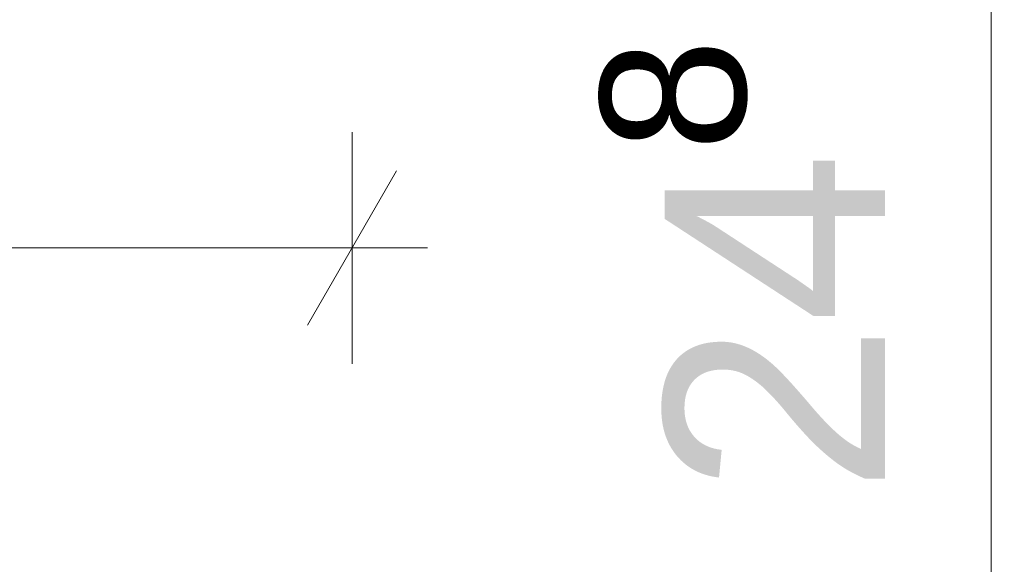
# Model space of a CAD drawing. Header units: metres. Extents: x -3.5 to 65.3, y -10.9 to 16.7.
# Tile 170 of 225: x 43.4847 to 43.6633, y 4.0776 to 4.1764. Entities that reach past the tile are written whole.
import ezdxf

# ---------------------------------------------------------------- set-up
doc = ezdxf.new("R2010")
doc.units = ezdxf.units.M
doc.header["$MEASUREMENT"] = 0
doc.linetypes.add('Wipeout_Contour', pattern=[1, 0, -1])
doc.layers.add('102 - Bemaßung_ Beschriftung.Detail_ Ausschnitt', color=7, linetype='Continuous')
doc.layers.add('Neubau_650 - Abdeckung.Fußboden Aufbau', color=7, linetype='Continuous')
doc.styles.add('ERSTELLTER_STIL_1', font='txt')
doc.dimstyles.new('ERSTELLTER_STIL__1', dxfattribs={"dimtxt": 0.04, "dimasz": 0.02128, "dimexe": 0.18, "dimexo": 0.0625, "dimgap": 0, "dimtad": 1, "dimtih": 1, "dimtoh": 1, "dimzin": 0, "dimdsep": 46, "dimtxsty": 'ERSTELLTER_STIL_1', "dimblk": 'ARROWHEAD_2', "dimblk1": 'ARROWHEAD_2', "dimblk2": 'ARROWHEAD_2', "dimcen": 0.09, "dimse1": 1, "dimse2": 1, "dimclrd": 7, "dimclre": 7, "dimclrt": 7, "dimazin": 0, "dimtfac": 1, "dimtdec": 4, "dimtmove": 0, "dimatfit": 3, "dimfxl": 1, "dimtolj": 1, "dimtzin": 0, "dimarcsym": 0})
doc.dimstyles.new('ERSTELLTER_STIL__3', dxfattribs={"dimtxt": 0.04, "dimasz": 0.02128, "dimexe": 0.18, "dimexo": 0.0625, "dimgap": 0, "dimtad": 1, "dimzin": 0, "dimdsep": 46, "dimtxsty": 'ERSTELLTER_STIL_1', "dimblk": 'ARROWHEAD_2', "dimblk1": 'ARROWHEAD_2', "dimblk2": 'ARROWHEAD_2', "dimcen": 0.09, "dimse1": 1, "dimse2": 1, "dimclrd": 7, "dimclre": 7, "dimclrt": 7, "dimazin": 0, "dimtfac": 1, "dimtdec": 4, "dimtmove": 0, "dimatfit": 3, "dimfxl": 1, "dimtolj": 1, "dimtzin": 0, "dimarcsym": 0})
doc.dimstyles.new('ERSTELLTER_STIL__4', dxfattribs={"dimtxt": 0.04, "dimasz": 0.02128, "dimexe": 0.18, "dimexo": 0.0625, "dimgap": 0, "dimtad": 1, "dimzin": 0, "dimdsep": 46, "dimtxsty": 'ERSTELLTER_STIL_1', "dimblk": 'ARROWHEAD_2', "dimblk1": 'ARROWHEAD_2', "dimblk2": 'ARROWHEAD_2', "dimcen": 0.09, "dimse1": 1, "dimse2": 1, "dimclrd": 7, "dimclre": 7, "dimclrt": 7, "dimazin": 0, "dimtfac": 1, "dimtdec": 4, "dimtmove": 2, "dimatfit": 3, "dimfxl": 1, "dimtolj": 1, "dimtzin": 0, "dimarcsym": 0})
doc.dimstyles.new('ERSTELLTER_STIL__6', dxfattribs={"dimtxt": 0.04, "dimasz": 0.02128, "dimexe": 0.18, "dimexo": 0.0625, "dimgap": 0, "dimtad": 1, "dimzin": 0, "dimdsep": 46, "dimtxsty": 'ERSTELLTER_STIL_1', "dimblk": 'ARROWHEAD_2', "dimblk1": 'ARROWHEAD_2', "dimblk2": 'ARROWHEAD_2', "dimcen": 0.09, "dimclrd": 7, "dimclre": 7, "dimclrt": 7, "dimazin": 0, "dimtfac": 1, "dimtdec": 4, "dimtmove": 0, "dimatfit": 3, "dimfxl": 1, "dimtolj": 1, "dimtzin": 0, "dimarcsym": 0})

# ---------------------------------------------------------------- blocks, each defined once
blk = doc.blocks.new('*D204')
at = {"layer": '102 - Bemaßung_ Beschriftung.Detail_ Ausschnitt', "color": 7, "linetype": 'Continuous', "lineweight": 5}
for p, q in [((44.15598810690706, 4.068084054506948), (44.18398810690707, 4.051918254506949)), ((44.19098810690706, 4.060001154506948), (44.14898810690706, 4.060001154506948)), ((44.16998810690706, 3.984998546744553), (44.16998810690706, 4.060001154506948)), ((44.15598810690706, 3.993081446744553), (44.18398810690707, 3.976915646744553))]:
    blk.add_line(p, q, dxfattribs=at)
at = {"layer": '102 - Bemaßung_ Beschriftung.Detail_ Ausschnitt', "color": 7, "lineweight": 5, "insert": (44.16242254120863, 3.997305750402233), "char_height": 0.04, "attachment_point": 7, "rotation": 90, "style": 'ERSTELLTER_STIL_1'}
blk.add_mtext('\\A1;{\\pql;\\fArial|b0|i0|c0|p38;7\\fArial|b0|i0|c0|p38;\\A1{\\H.66x;\\S5^  ;}}', dxfattribs=at)
at = {"color": 254, "linetype": 'Wipeout_Contour', "lineweight": 0, "ltscale": 177.3106325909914}
blk.add_wipeout([(44.16948810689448, 3.9898057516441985), (44.16948810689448, 4.055193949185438), (44.1144881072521, 4.055193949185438), (44.1144881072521, 3.9898057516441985)], dxfattribs=at).dxf.layer = '102 - Bemaßung_ Beschriftung.Detail_ Ausschnitt'
blk = doc.blocks.new('ARROWHEAD_2')
at = {"color": 0, "linetype": 'Continuous', "lineweight": 0}
for p, q in [((-0.3781315, -0.655), (0.3781315, 0.655)), ((0, 0), (-1, 0))]:
    blk.add_line(p, q, dxfattribs=at)
blk = doc.blocks.new('*D205')
at = {"layer": '102 - Bemaßung_ Beschriftung.Detail_ Ausschnitt', "color": 7, "linetype": 'Continuous', "lineweight": 5}
for p, q in [((44.16998810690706, 5.76), (44.16998810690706, 5.773692)), ((44.18398810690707, 5.7519171), (44.15598810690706, 5.7680829)), ((44.19098810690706, 5.76), (44.14898810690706, 5.76)), ((44.16998810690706, 4.060001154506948), (44.16998810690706, 5.76)), ((44.15598810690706, 4.068084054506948), (44.18398810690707, 4.051918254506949)), ((44.19098810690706, 4.060001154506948), (44.14898810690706, 4.060001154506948))]:
    blk.add_line(p, q, dxfattribs=at)
at = {"layer": '102 - Bemaßung_ Beschriftung.Detail_ Ausschnitt', "color": 7, "lineweight": 5, "insert": (44.16198810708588, 4.856788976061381), "char_height": 0.04, "attachment_point": 7, "rotation": 90, "style": 'ERSTELLTER_STIL_1'}
blk.add_mtext('\\A1;{\\pql;\\fArial|b0|i0|c0|p38;1,70}', dxfattribs=at)
blk = doc.blocks.new('*D212')
at = {"layer": '102 - Bemaßung_ Beschriftung.Detail_ Ausschnitt', "color": 7, "linetype": 'Continuous', "lineweight": 5}
for p, q in [((43.20998899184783, 4.11399661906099), (43.20998899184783, 4.15599661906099)), ((43.54498796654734, 4.11399661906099), (43.54498796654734, 4.15599661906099)), ((43.21807189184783, 4.14899661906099), (43.20190609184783, 4.12099661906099)), ((43.53690506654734, 4.12099661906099), (43.55307086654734, 4.14899661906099)), ((43.20998899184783, 4.13499661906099), (43.54498796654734, 4.13499661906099)), ((43.54498796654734, 4.13499661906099), (43.55867996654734, 4.13499661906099))]:
    blk.add_line(p, q, dxfattribs=at)
at = {"layer": '102 - Bemaßung_ Beschriftung.Detail_ Ausschnitt', "color": 7, "lineweight": 5, "insert": (43.33711717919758, 4.142310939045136), "char_height": 0.04, "attachment_point": 7, "style": 'ERSTELLTER_STIL_1'}
blk.add_mtext('\\A1;{\\pql;\\fArial|b0|i0|c0|p38;33\\fArial|b0|i0|c0|p38;\\A1{\\H.66x;\\S5^  ;}}', dxfattribs=at)
blk = doc.blocks.new('*D323')
at = {"layer": '102 - Bemaßung_ Beschriftung.Detail_ Ausschnitt', "color": 7, "linetype": 'Continuous', "lineweight": 5}
for p, q in [((39.85598899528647, 5.7680829), (39.88398899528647, 5.7519171)), ((39.89098899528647, 5.759999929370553), (39.84898899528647, 5.759999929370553)), ((39.86998899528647, 3.935000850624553), (39.86998899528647, 5.759999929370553)), ((39.85598899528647, 3.943083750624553), (39.88398899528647, 3.926917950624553))]:
    blk.add_line(p, q, dxfattribs=at)
at = {"layer": '102 - Bemaßung_ Beschriftung.Detail_ Ausschnitt', "color": 7, "linetype": 'Continuous', "lineweight": 9, "flags": 128}
blk.add_lwpolyline([(39.86676702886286, 5.822403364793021), (39.86676702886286, 5.920288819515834), (39.80962417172, 5.920288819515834), (39.80962417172, 5.822403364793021)], close=True, dxfattribs=at)
at = {"layer": '102 - Bemaßung_ Beschriftung.Detail_ Ausschnitt', "color": 7, "lineweight": 5, "insert": (39.86975124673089, 4.784272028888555), "char_height": 0.04, "attachment_point": 7, "rotation": 90, "style": 'ERSTELLTER_STIL_1'}
blk.add_mtext('\\A1;{\\pql;\\fArial|b0|i0|c0|p38;1,82\\fArial|b0|i0|c0|p38;\\A1{\\H.66x;\\S5^  ;}}', dxfattribs=at)
blk = doc.blocks.new('*D373')
at = {"layer": '102 - Bemaßung_ Beschriftung.Detail_ Ausschnitt', "color": 7, "linetype": 'Continuous', "lineweight": 5}
for p, q in [((43.66093268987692, 4.308000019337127), (43.66093268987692, 4.321692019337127)), ((43.67493268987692, 4.299917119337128), (43.64693268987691, 4.316082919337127)), ((43.68193268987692, 4.308000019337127), (43.63993268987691, 4.308000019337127)), ((43.66093268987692, 4.060001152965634), (43.66093268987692, 4.308000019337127)), ((43.64693268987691, 4.068084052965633), (43.67493268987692, 4.051918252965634)), ((43.68193268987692, 4.060001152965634), (43.63993268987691, 4.060001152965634)), ((43.66093268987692, 4.046309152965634), (43.66093268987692, 4.060001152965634))]:
    blk.add_line(p, q, dxfattribs=at)
at = {"layer": '102 - Bemaßung_ Beschriftung.Detail_ Ausschnitt', "color": 7, "lineweight": 5, "insert": (43.65336712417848, 4.090333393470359), "char_height": 0.04, "attachment_point": 7, "rotation": 90, "style": 'ERSTELLTER_STIL_1'}
blk.add_mtext('\\A1;{\\pql;\\fArial|b0|i0|c0|p38;24\\fArial|b0|i0|c0|p38;\\A1{\\H.66x;\\S8^  ;}}', dxfattribs=at)
blk = doc.blocks.new('*D418')
at = {"layer": '102 - Bemaßung_ Beschriftung.Detail_ Ausschnitt', "color": 7, "linetype": 'Continuous', "lineweight": 5}
for p, q in [((43.46743593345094, 5.7680829), (43.49543593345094, 5.7519171)), ((43.50243593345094, 5.76), (43.46043593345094, 5.76)), ((43.48143593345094, 3.889997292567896), (43.48143593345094, 5.76)), ((43.46743593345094, 3.898080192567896), (43.49543593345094, 3.881914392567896)), ((43.74498899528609, 3.889997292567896), (43.46043593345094, 3.889997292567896))]:
    blk.add_line(p, q, dxfattribs=at)
at = {"color": 254, "linetype": 'Wipeout_Contour', "lineweight": 0, "ltscale": 174.8931428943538}
blk.add_wipeout([(43.48093593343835, 4.764287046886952), (43.48093593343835, 4.885710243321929), (43.42593593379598, 4.885710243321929), (43.42593593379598, 4.764287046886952)], dxfattribs=at).dxf.layer = '102 - Bemaßung_ Beschriftung.Detail_ Ausschnitt'
at = {"layer": '102 - Bemaßung_ Beschriftung.Detail_ Ausschnitt', "color": 7, "lineweight": 5, "insert": (43.47343593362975, 4.771787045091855), "char_height": 0.04, "attachment_point": 7, "rotation": 90, "style": 'ERSTELLTER_STIL_1'}
blk.add_mtext('\\A1;{\\pql;\\fArial|b0|i0|c0|p38;1,87}', dxfattribs=at)
blk = doc.blocks.new('*D430')
at = {"layer": '102 - Bemaßung_ Beschriftung.Detail_ Ausschnitt', "color": 7, "linetype": 'Continuous', "lineweight": 5}
for p, q in [((43.3613666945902, 5.76), (43.3613666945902, 5.773692)), ((43.3753666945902, 5.7519171), (43.34736669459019, 5.7680829)), ((43.3823666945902, 5.76), (43.34036669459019, 5.76)), ((43.3613666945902, 4.059998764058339), (43.3613666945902, 5.76)), ((43.34736669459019, 4.068081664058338), (43.3753666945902, 4.051915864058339)), ((44.3699881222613, 4.059998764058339), (43.34036669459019, 4.059998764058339))]:
    blk.add_line(p, q, dxfattribs=at)
at = {"color": 254, "linetype": 'Wipeout_Contour', "lineweight": 0, "ltscale": 174.4537796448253}
blk.add_wipeout([(43.36086669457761, 4.849287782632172), (43.36086669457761, 4.9707109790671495), (43.30586669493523, 4.9707109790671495), (43.30586669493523, 4.849287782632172)], dxfattribs=at).dxf.layer = '102 - Bemaßung_ Beschriftung.Detail_ Ausschnitt'
at = {"layer": '102 - Bemaßung_ Beschriftung.Detail_ Ausschnitt', "color": 7, "lineweight": 5, "insert": (43.35336669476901, 4.856787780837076), "char_height": 0.04, "attachment_point": 7, "rotation": 90, "style": 'ERSTELLTER_STIL_1'}
blk.add_mtext('\\A1;{\\pql;\\fArial|b0|i0|c0|p38;1,70}', dxfattribs=at)

msp = doc.modelspace()

# ---------------------------------------------------------------- hatches: boundary and pattern name
at = {"layer": 'Neubau_650 - Abdeckung.Fußboden Aufbau', "linetype": 'Continuous', "lineweight": 13, "true_color": 0xafafaf}
h = msp.add_hatch(dxfattribs=at)
h.set_pattern_fill('Raster_60x60_Fuge_2mm_0001', color=253, style=0, pattern_type=2)
h.set_pattern_definition([(0, (42.60998891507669, 4.910000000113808), (0, 0.602), []), (90, (42.60998891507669, 4.910000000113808), (-0.602, 0), [])])
h.paths.add_polyline_path([(42.22498899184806, 3.934998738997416), (43.54498810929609, 3.934998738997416), (43.54498812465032, 4.060001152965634), (44.3699881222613, 4.060001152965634), (44.36998810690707, 5.759999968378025), (42.22498899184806, 5.759999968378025)])

# ---------------------------------------------------------------- next in the draw order: dimensions: what is measured, and where the dimension line sits
at = {"layer": '102 - Bemaßung_ Beschriftung.Detail_ Ausschnitt', "color": 7, "linetype": 'Continuous', "lineweight": 5}
dim = msp.add_linear_dim(base=(44.16998810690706, 4.060001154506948), p1=(44.4449881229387, 3.984998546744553), p2=(43.54498796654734, 4.060001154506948), angle=90, dimstyle='ERSTELLTER_STIL__3', dxfattribs=at)
dim.commit()
dim.dimension.update_dxf_attribs({"geometry": '*D204', "text_midpoint": (44.14198810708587, 4.066576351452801), "dimtype": 160, "text_rotation": 90})

# ---------------------------------------------------------------- next in the draw order: dimensions: what is measured, and where the dimension line sits
for base, p1, p2, dimstyle, picture, middle in [((39.86998899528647, 5.76), (40.12997499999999, 3.935000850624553), (43.72998899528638, 5.76), 'ERSTELLTER_STIL__3', '*D323', (39.84198899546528, 4.890248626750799)), ((44.16998810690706, 5.76), (43.54498796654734, 4.060001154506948), (44.36998810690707, 5.76), 'ERSTELLTER_STIL__3', '*D205', (44.14198810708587, 4.90874197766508)), ((43.66093268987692, 4.308000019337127), (44.3699881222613, 4.060001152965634), (43.81398861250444, 4.308000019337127), 'ERSTELLTER_STIL__4', '*D373', (43.63293269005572, 4.174851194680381))]:
    dim = msp.add_linear_dim(base=base, p1=p1, p2=p2, angle=90, dimstyle=dimstyle, dxfattribs=at)
    dim.commit()
    dim.dimension.update_dxf_attribs({"geometry": picture, "text_midpoint": middle, "dimtype": 160, "text_rotation": 90})
dim = msp.add_linear_dim(base=(43.54498796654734, 4.13499661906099), p1=(43.20998899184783, 3.934998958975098), p2=(43.54498796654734, 4.060001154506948), dimstyle='ERSTELLTER_STIL__1', dxfattribs=at)
dim.commit()
dim.dimension.update_dxf_attribs({"geometry": '*D212', "text_midpoint": (43.4216349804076, 4.162996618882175), "dimtype": 160})

# ---------------------------------------------------------------- next in the draw order: dimensions: what is measured, and where the dimension line sits
dim = msp.add_linear_dim(base=(43.48143593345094, 5.76), p1=(43.74498899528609, 3.889997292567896), p2=(43.72998899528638, 5.76), angle=90, dimstyle='ERSTELLTER_STIL__6', dxfattribs=at)
dim.commit()
dim.dimension.update_dxf_attribs({"geometry": '*D418', "text_midpoint": (43.45343593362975, 4.823740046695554), "dimtype": 160, "text_rotation": 90})

# ---------------------------------------------------------------- next in the draw order: dimensions: what is measured, and where the dimension line sits
dim = msp.add_linear_dim(base=(43.3613666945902, 5.76), p1=(44.3699881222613, 4.059998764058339), p2=(43.72998899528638, 5.76), angle=90, dimstyle='ERSTELLTER_STIL__6', dxfattribs=at)
dim.commit()
dim.dimension.update_dxf_attribs({"geometry": '*D430', "text_midpoint": (43.333366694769, 4.908740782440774), "dimtype": 160, "text_rotation": 90})

doc.saveas('drawing.dxf')
